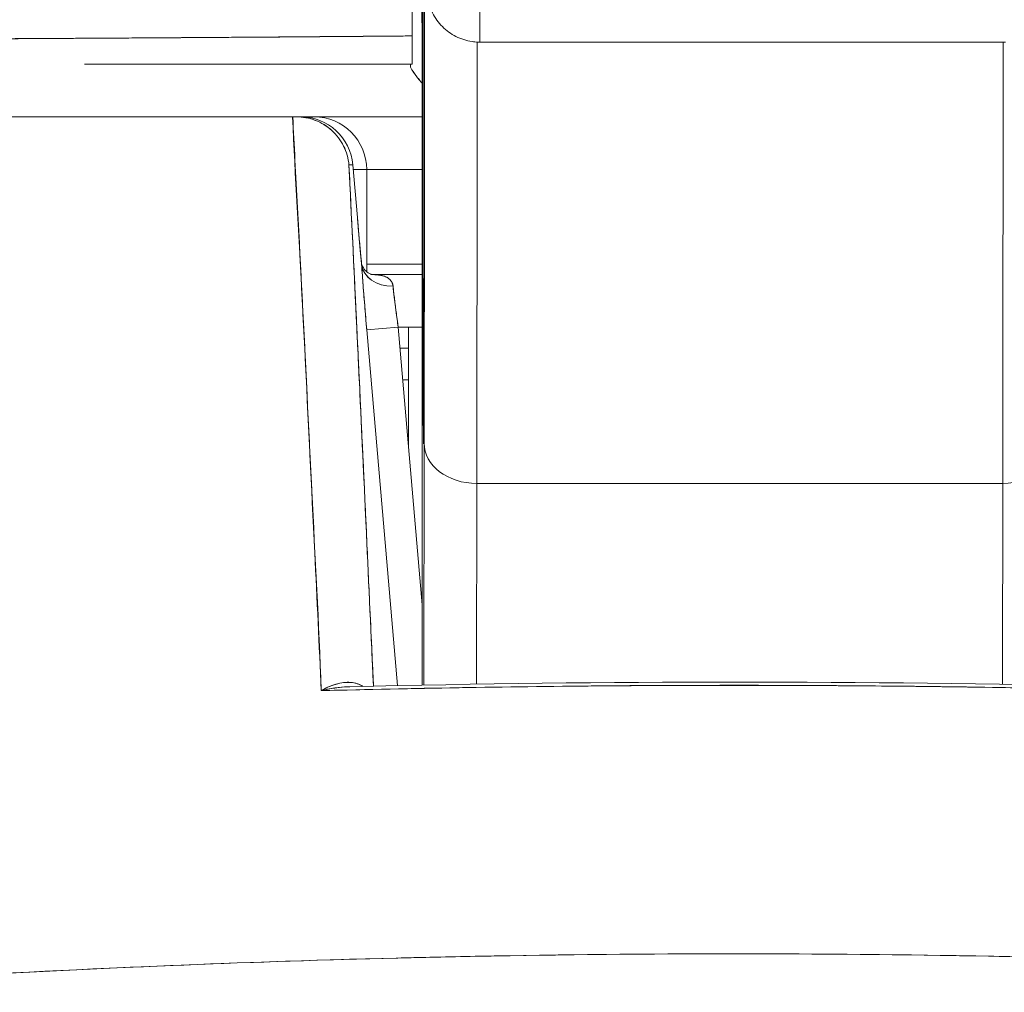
# Model space of a CAD drawing. Header units: inches. Extents: x 15 to 424, y 13 to 263.
# Tile 10 of 125: x 142.95 to 143.319, y 77.877 to 78.241. Entities that reach past the tile are written whole.
import ezdxf

# ---------------------------------------------------------------- set-up
doc = ezdxf.new("R2010")
doc.units = ezdxf.units.IN
doc.header["$LTSCALE"] = 26
doc.header["$MEASUREMENT"] = 0
doc.layers.add('Visible (ANSI)', color=7, linetype='Continuous', lineweight=5)
doc.layers.add('Visible Narrow (ANSI)', color=7, linetype='Continuous', lineweight=5)

msp = doc.modelspace()

# ---------------------------------------------------------------- linework, layer by layer
at = {"layer": 'Visible (ANSI)'}
for p, q in [((143.10101, 78.23011), (143.10073, 78.44064)), ((143.10073, 78.44064), (143.10101, 78.23011)), ((143.10101, 78.23011), (143.10101, 78.23009)), ((143.12259, 78.23229), (143.31944, 78.23229)), ((142.38711, 78.20431), (143.05256, 78.20431)), ((143.05261, 78.20431), (143.054, 78.20431)), ((143.05551, 78.20431), (143.054, 78.20431)), ((143.05424, 78.20431), (143.05551, 78.20431)), ((143.0606, 78.20431), (143.05551, 78.20431)), ((143.10103, 78.20431), (143.0606, 78.20431)), ((143.07512, 78.18632), (143.07366, 78.18632)), ((143.07367, 78.18632), (143.07512, 78.18632)), ((143.07681, 78.16663), (143.07512, 78.18632)), ((143.07512, 78.18632), (143.07681, 78.16663)), ((143.07682, 78.16663), (143.07513, 78.18631)), ((143.05365, 78.18463), (143.05349, 78.18463)), ((143.05365, 78.18463), (143.05349, 78.18463)), ((143.08029, 78.18463), (143.07527, 78.18463)), ((143.08029, 78.14632), (143.08029, 78.18463)), ((143.08029, 78.18463), (143.08029, 78.14632)), ((143.10104, 78.18463), (143.08029, 78.18463)), ((143.05468, 78.16494), (143.05456, 78.16494)), ((143.05456, 78.16494), (143.05468, 78.16494)), ((143.10105, 78.1492), (143.08029, 78.1492)), ((143.05567, 78.14526), (143.0557, 78.14526)), ((143.10104, 78.14526), (143.08223, 78.14526)), ((143.08223, 78.14526), (143.10104, 78.14526)), ((143.09055, 78.13738), (143.09055, 78.13738)), ((143.10103, 78.09206), (143.10104, 78.13751)), ((143.10104, 78.13751), (143.10103, 78.09206)), ((143.10104, 78.13752), (143.10104, 78.13751)), ((143.09209, 78.12557), (143.08032, 78.12456)), ((143.08032, 78.12456), (143.09209, 78.12557)), ((143.08032, 78.12456), (143.0918, 77.99135)), ((143.0918, 77.99135), (143.08032, 78.12456)), ((143.10104, 78.12557), (143.09209, 78.12557)), ((143.09209, 78.12557), (143.10104, 78.02162)), ((143.09596, 78.12557), (143.09596, 78.08065)), ((143.08091, 78.1177), (143.08091, 78.1177)), ((143.09276, 78.1177), (143.09596, 78.1177)), ((143.08193, 78.10589), (143.08193, 78.10589)), ((143.09596, 78.10589), (143.09378, 78.10589)), ((143.10181, 78.08212), (143.10167, 77.99155)), ((143.10167, 77.99155), (143.10181, 78.08212)), ((143.08532, 78.06652), (143.08532, 78.06652)), ((143.1214, 77.9919), (143.12151, 78.06705)), ((143.12151, 78.06705), (143.1214, 77.9919)), ((143.31836, 78.06705), (143.12151, 78.06705)), ((143.12151, 78.06705), (143.31836, 78.06705)), ((143.31825, 77.99184), (143.31836, 78.06705)), ((143.31836, 78.06705), (143.31825, 77.99184)), ((143.08702, 78.04683), (143.08702, 78.04683))]:
    msp.add_line(p, q, dxfattribs=at)
for centre, start in [((143.05551, 78.18463), 4.9075), ((143.0606, 78.18463), 0), ((143.0606, 78.18463), 0)]:
    msp.add_arc(centre, 0.01969, start, 90, dxfattribs=at)
for centre, major_axis, ratio, start_param, end_param in [((143.10157, 78.3082), (0, -0.22638), 0.001274, 2.793103, 5.934696), ((143.10157, 78.3082), (0, 0.22638), 0.001274, 2.793103, 5.934696), ((143.12259, 78.30316), (0, -0.07087), 0.001274, 0, 2.662266), ((143.12259, 78.30316), (0, -0.07087), 0.001274, 0, 2.662266), ((143.10157, 78.3082), (0, 0.29528), 0.001274, 3.840301, 4.610219), ((143.09737, 78.22552), (-0.00001, -0.12692), 0.000199, 4.592628, 4.640753), ((143.09733, 78.23581), (0, -0.01181), 0.001261, 6.283181, 7.752081), ((143.10092, 78.15927), (0, -0.09843), 0.001274, 1.347882, 2.374224), ((143.12125, 78.3082), (0, 0.31496), 0.001274, 3.840297, 4.469054), ((143.12125, 78.3082), (0, -0.31496), 0.001274, 0.698708, 1.327456), ((143.3181, 78.3082), (0, 0.31496), 0.001274, 3.840301, 4.468974), ((143.3181, 78.3082), (0, -0.31496), 0.001274, 0.698705, 1.327386), ((143.09669, 78.20322), (0, 0.02078), 0.001274, 0.000081, 0.261519), ((143.05437, 78.20435), (0.00659, 0), 0.006028, 4.442174, 4.655539), ((143.05551, 78.18463), (0, 0.01969), 0.201429, 6.269696, 6.283185), ((143.05551, 78.18463), (-0.00169, 0.01961), 0.999886, 4.712389, 6.197248), ((143.05551, 78.18463), (0, 0.01968), 0.999885, 4.798326, 6.283185), ((143.0606, 78.18463), (0, 0.01969), 0.242424, 0, 0.209664), ((143.0572, 78.16494), (-0.01961, -0.00168), 0.0174, 2.663738, 2.66376), ((143.0572, 78.16494), (0.01961, 0.00168), 0.017492, 5.805319, 5.805341), ((143.0572, 78.16494), (0.01961, 0.00168), 0.017406, 0.000005, 0.014716), ((143.0572, 78.16494), (0.01961, 0.00168), 0.017501, 6.283182, 6.298323), ((143.09015, 78.1501), (-0.01178, -0.00079), 0.778078, 0.024234, 1.518452), ((143.09015, 78.1501), (-0.01178, -0.00079), 0.778063, 0.02644, 1.518543), ((143.09257, 78.12555), (0.00272, -0.01971), 0.023858, 3.81626, 4.707984), ((143.12115, 78.09543), (-0.01968, -0.00007), 0.939889, 6.135218, 6.279456), ((143.12115, 78.09543), (-0.01968, -0.00007), 0.939889, 6.135218, 6.279456), ((143.10115, 78.0703), (0, -0.09843), 0.001274, 4.489474, 5.640098), ((143.12149, 78.08212), (-0.01969, 0.00003), 0.765673, 0.00198, 1.572776), ((143.12149, 78.08212), (-0.01969, 0.00003), 0.765673, 0.00198, 1.572776), ((143.31834, 78.08212), (0.01969, -0.00003), 0.765673, 4.714369, 6.285165), ((143.31834, 78.08212), (0.01969, -0.00003), 0.765673, 4.714369, 6.285165), ((143.00155, 77.88624), (0.01968, 0), 0.93917, 0.048, 0.048199), ((143.00155, 77.88624), (0.01969, 0), 0.93917, 0.048014, 0.048213)]:
    msp.add_ellipse(centre, major_axis=major_axis, ratio=ratio, start_param=start_param, end_param=end_param, dxfattribs=at)
for points, knots in [([(143.10147, 78.09543), (143.10145, 78.10025), (143.10143, 78.10617), (143.10142, 78.11323), (143.1014, 78.12029), (143.10139, 78.1285), (143.10138, 78.13768), (143.10136, 78.14686), (143.10135, 78.157), (143.10134, 78.16794), (143.10133, 78.17888), (143.10132, 78.19063), (143.10131, 78.20298), (143.1013, 78.21534), (143.1013, 78.22829), (143.10129, 78.24162), (143.10129, 78.25495), (143.10128, 78.26867), (143.10128, 78.28253), (143.10128, 78.29639), (143.10128, 78.31039), (143.10128, 78.32431), (143.10128, 78.33822), (143.10128, 78.35204), (143.10129, 78.36554), (143.10129, 78.37903), (143.1013, 78.3922), (143.10131, 78.40481), (143.10131, 78.41743), (143.10132, 78.42949), (143.10133, 78.4408), (143.10134, 78.4521), (143.10135, 78.46265), (143.10137, 78.47226), (143.10138, 78.48188), (143.10139, 78.49055), (143.10141, 78.49814), (143.10142, 78.50573), (143.10144, 78.51224), (143.10146, 78.51754), (143.10147, 78.52285), (143.10149, 78.52696), (143.10151, 78.52981), (143.10152, 78.53266), (143.10154, 78.53424), (143.10156, 78.53453), (143.10158, 78.53482), (143.1016, 78.53381), (143.10161, 78.53154), (143.10163, 78.52928), (143.10165, 78.52576), (143.10166, 78.52097)], [0, 0, 0, 0, 0.058824, 0.058824, 0.058824, 0.117647, 0.117647, 0.117647, 0.176471, 0.176471, 0.176471, 0.235294, 0.235294, 0.235294, 0.294118, 0.294118, 0.294118, 0.352941, 0.352941, 0.352941, 0.411765, 0.411765, 0.411765, 0.470588, 0.470588, 0.470588, 0.529412, 0.529412, 0.529412, 0.588235, 0.588235, 0.588235, 0.647059, 0.647059, 0.647059, 0.705882, 0.705882, 0.705882, 0.764706, 0.764706, 0.764706, 0.823529, 0.823529, 0.823529, 0.882353, 0.882353, 0.882353, 0.941176, 0.941176, 0.941176, 1, 1, 1, 1]), ([(143.10166, 78.52097), (143.10168, 78.51615), (143.1017, 78.51024), (143.10171, 78.50318), (143.10173, 78.49612), (143.10174, 78.4879), (143.10176, 78.47873), (143.10177, 78.46955), (143.10178, 78.45941), (143.10179, 78.44847), (143.1018, 78.43752), (143.10181, 78.42577), (143.10182, 78.41342), (143.10183, 78.40107), (143.10184, 78.38812), (143.10184, 78.37479), (143.10185, 78.36145), (143.10185, 78.34774), (143.10185, 78.33388), (143.10185, 78.32002), (143.10185, 78.30602), (143.10185, 78.2921), (143.10185, 78.27819), (143.10185, 78.26437), (143.10185, 78.25087), (143.10184, 78.23738), (143.10183, 78.22421), (143.10183, 78.21159), (143.10182, 78.19898), (143.10181, 78.18691), (143.1018, 78.17561), (143.10179, 78.1643), (143.10178, 78.15375), (143.10176, 78.14414), (143.10175, 78.13453), (143.10174, 78.12586), (143.10172, 78.11827), (143.10171, 78.11068), (143.10169, 78.10417), (143.10168, 78.09886), (143.10166, 78.09355), (143.10164, 78.08944), (143.10162, 78.08659), (143.10161, 78.08375), (143.10159, 78.08216), (143.10157, 78.08187), (143.10155, 78.08159), (143.10154, 78.0826), (143.10152, 78.08486), (143.1015, 78.08713), (143.10148, 78.09065), (143.10147, 78.09543)], [0, 0, 0, 0, 0.058824, 0.058824, 0.058824, 0.117647, 0.117647, 0.117647, 0.176471, 0.176471, 0.176471, 0.235294, 0.235294, 0.235294, 0.294118, 0.294118, 0.294118, 0.352941, 0.352941, 0.352941, 0.411765, 0.411765, 0.411765, 0.470588, 0.470588, 0.470588, 0.529412, 0.529412, 0.529412, 0.588235, 0.588235, 0.588235, 0.647059, 0.647059, 0.647059, 0.705882, 0.705882, 0.705882, 0.764706, 0.764706, 0.764706, 0.823529, 0.823529, 0.823529, 0.882353, 0.882353, 0.882353, 0.941176, 0.941176, 0.941176, 1, 1, 1, 1]), ([(143.10159, 78.08261), (143.10159, 78.08261), (143.10159, 78.08284), (143.10161, 78.08417), (143.10162, 78.08624), (143.10167, 78.0949), (143.10169, 78.10413), (143.10174, 78.12891), (143.10177, 78.14507), (143.10181, 78.18197), (143.10182, 78.20318), (143.10185, 78.24792), (143.10185, 78.27201), (143.10186, 78.32002), (143.10185, 78.34453), (143.10184, 78.39091), (143.10182, 78.41336), (143.10179, 78.45341), (143.10177, 78.47152), (143.10172, 78.501), (143.10169, 78.51281), (143.10166, 78.5209)], [0.095515, 0.095515, 0.095515, 0.095515, 0.123841, 0.123841, 0.213853, 0.213853, 0.387934, 0.387934, 0.570542, 0.570542, 0.753617, 0.753617, 0.936769, 0.936769, 1.119942, 1.119942, 1.303116, 1.303116, 1.486277, 1.486277, 1.667352, 1.667352, 1.667352, 1.667352]), ([(143.09741, 78.43362), (143.0974, 78.41305), (143.09739, 78.39219), (143.09738, 78.37099), (143.09737, 78.34978), (143.09736, 78.32823), (143.09736, 78.30649), (143.09735, 78.28475), (143.09735, 78.26284), (143.09735, 78.24069)], [0, 0, 0, 0, 0.333333, 0.333333, 0.333333, 0.666667, 0.666667, 0.666667, 1, 1, 1, 1]), ([(143.10181, 78.08212), (143.10182, 78.0919), (143.10184, 78.10244), (143.10185, 78.11384), (143.10186, 78.12523), (143.10187, 78.13747), (143.10188, 78.15031), (143.10189, 78.16315), (143.1019, 78.1766), (143.10191, 78.19055), (143.10192, 78.2045), (143.10193, 78.21896), (143.10193, 78.23359), (143.10193, 78.24821), (143.10194, 78.26301), (143.10194, 78.27809)], [0, 0, 0, 0, 0.2, 0.2, 0.2, 0.4, 0.4, 0.4, 0.6, 0.6, 0.6, 0.8, 0.8, 0.8, 1, 1, 1, 1]), ([(143.12259, 78.23229), (143.12235, 78.23229), (143.12212, 78.2323), (143.12116, 78.23233), (143.12045, 78.2324), (143.11765, 78.23281), (143.11557, 78.23346), (143.11181, 78.23537), (143.11008, 78.23664), (143.10714, 78.2396), (143.10589, 78.24135), (143.1045, 78.24415), (143.10411, 78.24511), (143.10349, 78.24709), (143.10326, 78.24811), (143.10306, 78.24949), (143.10302, 78.24986), (143.10296, 78.25044), (143.10295, 78.25066), (143.10293, 78.251), (143.10292, 78.25112), (143.10292, 78.25131), (143.10291, 78.25138), (143.10291, 78.25155), (143.10291, 78.25163), (143.1029, 78.25187), (143.1029, 78.252), (143.10289, 78.25263), (143.10289, 78.25327), (143.10288, 78.2551), (143.10288, 78.25628), (143.10288, 78.2577)], [0, 0, 0, 0, 0.0018097, 0.0018097, 0.007246, 0.007246, 0.023428, 0.023428, 0.0393511, 0.0393511, 0.0552832, 0.0552832, 0.0631668, 0.0631668, 0.0710789, 0.0710789, 0.0739075, 0.0739075, 0.0758492, 0.0758492, 0.0774606, 0.0774606, 0.0789973, 0.0789973, 0.081828, 0.081828, 0.0894984, 0.0894984, 0.1125569, 0.1125569, 0.1358886, 0.1358886, 0.1358886, 0.1358886]), ([(143.09735, 78.24069), (143.09735, 78.24001), (143.09735, 78.23934), (143.09735, 78.23866), (143.09734, 78.23799), (143.09734, 78.23731), (143.09734, 78.23664), (143.09734, 78.23596), (143.09734, 78.23528), (143.09734, 78.23461)], [0, 0, 0, 0, 0.333333, 0.333333, 0.333333, 0.666667, 0.666667, 0.666667, 1, 1, 1, 1]), ([(142.35892, 78.23692), (142.35902, 78.23688), (142.35932, 78.23684), (142.35982, 78.2368), (142.36036, 78.23676), (142.36112, 78.23671), (142.36212, 78.23667), (142.3631, 78.23662), (142.36431, 78.23658), (142.36573, 78.23654), (142.36714, 78.23649), (142.36875, 78.23645), (142.37059, 78.2364), (142.37106, 78.23639), (142.37154, 78.23638), (142.37204, 78.23637), (142.37345, 78.23633), (142.37498, 78.2363), (142.37661, 78.23627), (142.3788, 78.23622), (142.38119, 78.23617), (142.38378, 78.23613), (142.38654, 78.23608), (142.38952, 78.23603), (142.39271, 78.23598), (142.39622, 78.23592), (142.39999, 78.23587), (142.40402, 78.23581), (142.40547, 78.23579), (142.40695, 78.23577), (142.40847, 78.23575), (142.4114, 78.23571), (142.41446, 78.23567), (142.41764, 78.23564), (142.4227, 78.23557), (142.42808, 78.23551), (142.43375, 78.23545), (142.43968, 78.23538), (142.44594, 78.23532), (142.45252, 78.23525), (142.45715, 78.23521), (142.46194, 78.23516), (142.46688, 78.23512), (142.46927, 78.2351), (142.47169, 78.23507), (142.47414, 78.23505), (142.482, 78.23498), (142.49021, 78.23491), (142.49875, 78.23484), (142.50758, 78.23477), (142.51676, 78.23471), (142.52628, 78.23464), (142.53234, 78.2346), (142.53853, 78.23456), (142.54485, 78.23453), (142.54756, 78.23451), (142.5503, 78.2345), (142.55306, 78.23448), (142.56112, 78.23444), (142.56938, 78.2344), (142.57787, 78.23435), (142.58551, 78.23432), (142.59333, 78.23428), (142.60136, 78.23425), (142.60888, 78.23421), (142.61658, 78.23418), (142.62447, 78.23414), (142.62967, 78.23412), (142.63495, 78.2341), (142.64032, 78.23407), (142.64294, 78.23406), (142.64558, 78.23405), (142.64823, 78.23404), (142.65635, 78.234), (142.66463, 78.23396), (142.67304, 78.23392), (142.68164, 78.23388), (142.69037, 78.23384), (142.69916, 78.2338), (142.70838, 78.23376), (142.71767, 78.23372), (142.72696, 78.23367), (142.7354, 78.23364), (142.74383, 78.2336), (142.75222, 78.23356), (142.75309, 78.23356), (142.75395, 78.23355), (142.75482, 78.23355), (142.76321, 78.23351), (142.77156, 78.23348), (142.77986, 78.23345), (142.78743, 78.23342), (142.79496, 78.23339), (142.80244, 78.23337), (142.80923, 78.23335), (142.81599, 78.23333), (142.82271, 78.23331), (142.82878, 78.2333), (142.83483, 78.23329), (142.84085, 78.23328), (142.8463, 78.23328), (142.85174, 78.23327), (142.85716, 78.23327), (142.85909, 78.23327), (142.86102, 78.23327), (142.86294, 78.23327), (142.86602, 78.23327), (142.86909, 78.23327), (142.87216, 78.23328), (142.87693, 78.23328), (142.88169, 78.23329), (142.88646, 78.2333), (142.89121, 78.23332), (142.89596, 78.23333), (142.90073, 78.23335), (142.90569, 78.23336), (142.91067, 78.23338), (142.91568, 78.23341), (142.9211, 78.23343), (142.92654, 78.23346), (142.93203, 78.23349), (142.93793, 78.23352), (142.94388, 78.23355), (142.9499, 78.23358), (142.95541, 78.23362), (142.96097, 78.23365), (142.96661, 78.23368), (142.96869, 78.23369), (142.97079, 78.23371), (142.97289, 78.23372), (142.97569, 78.23374), (142.97851, 78.23375), (142.98135, 78.23377), (142.98572, 78.2338), (142.99014, 78.23382), (142.99459, 78.23385), (142.99862, 78.23388), (143.00268, 78.2339), (143.00678, 78.23393), (143.01052, 78.23396), (143.01428, 78.23398), (143.01806, 78.23401), (143.02153, 78.23403), (143.02502, 78.23405), (143.02853, 78.23408), (143.03176, 78.2341), (143.035, 78.23412), (143.03825, 78.23415), (143.04126, 78.23417), (143.04428, 78.23419), (143.04731, 78.23421), (143.05012, 78.23423), (143.05293, 78.23426), (143.05576, 78.23428), (143.0584, 78.2343), (143.06104, 78.23432), (143.06369, 78.23434), (143.06617, 78.23436), (143.06866, 78.23438), (143.07115, 78.23439), (143.07347, 78.23441), (143.0758, 78.23443), (143.07813, 78.23445), (143.08029, 78.23447), (143.08246, 78.23449), (143.08462, 78.2345), (143.08661, 78.23452), (143.0886, 78.23454), (143.09059, 78.23455), (143.09239, 78.23457), (143.09419, 78.23458), (143.09599, 78.2346), (143.09644, 78.2346), (143.09689, 78.2346), (143.09734, 78.23461)], [0, 0, 0, 0, 0.025215, 0.025215, 0.025215, 0.052019, 0.052019, 0.052019, 0.078475, 0.078475, 0.078475, 0.104458, 0.104458, 0.104458, 0.111111, 0.111111, 0.111111, 0.130002, 0.130002, 0.130002, 0.155281, 0.155281, 0.155281, 0.182167, 0.182167, 0.182167, 0.211639, 0.211639, 0.211639, 0.222222, 0.222222, 0.222222, 0.242719, 0.242719, 0.242719, 0.275303, 0.275303, 0.275303, 0.309372, 0.309372, 0.309372, 0.333333, 0.333333, 0.333333, 0.34491, 0.34491, 0.34491, 0.381911, 0.381911, 0.381911, 0.420108, 0.420108, 0.420108, 0.444444, 0.444444, 0.444444, 0.45489, 0.45489, 0.45489, 0.485385, 0.485385, 0.485385, 0.512843, 0.512843, 0.512843, 0.5386, 0.5386, 0.5386, 0.555556, 0.555556, 0.555556, 0.563824, 0.563824, 0.563824, 0.589065, 0.589065, 0.589065, 0.614921, 0.614921, 0.614921, 0.642049, 0.642049, 0.642049, 0.666667, 0.666667, 0.666667, 0.669208, 0.669208, 0.669208, 0.693865, 0.693865, 0.693865, 0.716345, 0.716345, 0.716345, 0.736729, 0.736729, 0.736729, 0.755149, 0.755149, 0.755149, 0.771835, 0.771835, 0.771835, 0.777778, 0.777778, 0.777778, 0.787269, 0.787269, 0.787269, 0.80203, 0.80203, 0.80203, 0.816729, 0.816729, 0.816729, 0.83205, 0.83205, 0.83205, 0.848651, 0.848651, 0.848651, 0.866499, 0.866499, 0.866499, 0.882849, 0.882849, 0.882849, 0.888889, 0.888889, 0.888889, 0.896936, 0.896936, 0.896936, 0.909337, 0.909337, 0.909337, 0.920569, 0.920569, 0.920569, 0.930826, 0.930826, 0.930826, 0.940227, 0.940227, 0.940227, 0.948872, 0.948872, 0.948872, 0.956852, 0.956852, 0.956852, 0.964251, 0.964251, 0.964251, 0.971144, 0.971144, 0.971144, 0.977589, 0.977589, 0.977589, 0.983597, 0.983597, 0.983597, 0.989157, 0.989157, 0.989157, 0.994249, 0.994249, 0.994249, 0.998848, 0.998848, 0.998848, 1, 1, 1, 1]), ([(143.09734, 78.23461), (143.08839, 78.23452), (143.0779, 78.23443), (143.06681, 78.23435), (143.06137, 78.2343), (143.05578, 78.23426), (143.05016, 78.23422), (143.04854, 78.23421), (143.04693, 78.2342), (143.04531, 78.23419), (143.03732, 78.23413), (143.02924, 78.23408), (143.02101, 78.23402), (143.01325, 78.23397), (143.00535, 78.23392), (142.99722, 78.23386), (142.99619, 78.23386), (142.99516, 78.23385), (142.99413, 78.23385), (142.98469, 78.23379), (142.97498, 78.23373), (142.96501, 78.23367), (142.95643, 78.23363), (142.94766, 78.23358), (142.93874, 78.23353), (142.9372, 78.23352), (142.93565, 78.23352), (142.9341, 78.23351), (142.92368, 78.23345), (142.91301, 78.2334), (142.9022, 78.23335), (142.89328, 78.23332), (142.88426, 78.23329), (142.87506, 78.23328), (142.87335, 78.23328), (142.87163, 78.23328), (142.86991, 78.23328), (142.85912, 78.23327), (142.84816, 78.23327), (142.83698, 78.23329), (142.82699, 78.23331), (142.81684, 78.23333), (142.80657, 78.23335), (142.80542, 78.23336), (142.80427, 78.23336), (142.80312, 78.23336), (142.79176, 78.2334), (142.78023, 78.23344), (142.76858, 78.23349), (142.75714, 78.23354), (142.74559, 78.23359), (142.73391, 78.23365), (142.72216, 78.23372), (142.71033, 78.23378), (142.69834, 78.23383), (142.68658, 78.23389), (142.67465, 78.23394), (142.66267, 78.23399), (142.6611, 78.234), (142.65954, 78.234), (142.65798, 78.23401), (142.64784, 78.23404), (142.63763, 78.23408), (142.62743, 78.23412), (142.61608, 78.23416), (142.60473, 78.23421), (142.59344, 78.23426), (142.58904, 78.23428), (142.58465, 78.23431), (142.58028, 78.23433), (142.57387, 78.23436), (142.56749, 78.2344), (142.56114, 78.23444), (142.54199, 78.23455), (142.52306, 78.23467), (142.50447, 78.2348), (142.5039, 78.23481), (142.50334, 78.23481), (142.50277, 78.23482), (142.4857, 78.23494), (142.46904, 78.23509), (142.45404, 78.23524), (142.44781, 78.2353), (142.44187, 78.23536), (142.43626, 78.23542), (142.42889, 78.2355), (142.42209, 78.23558), (142.41588, 78.23566), (142.40559, 78.23579), (142.39694, 78.23591), (142.38986, 78.23602), (142.38938, 78.23603), (142.3889, 78.23604), (142.38843, 78.23605), (142.38095, 78.23617), (142.37527, 78.23628), (142.3709, 78.23639), (142.36912, 78.23643), (142.36756, 78.23648), (142.36621, 78.23652), (142.36436, 78.23658), (142.36289, 78.23665), (142.36178, 78.2367), (142.35995, 78.23679), (142.35909, 78.23687), (142.35892, 78.23692)], [0, 0, 0, 0, 0.051587, 0.051587, 0.051587, 0.076923, 0.076923, 0.076923, 0.084185, 0.084185, 0.084185, 0.12001, 0.12001, 0.12001, 0.153846, 0.153846, 0.153846, 0.158111, 0.158111, 0.158111, 0.197166, 0.197166, 0.197166, 0.230769, 0.230769, 0.230769, 0.236582, 0.236582, 0.236582, 0.275566, 0.275566, 0.275566, 0.307692, 0.307692, 0.307692, 0.313667, 0.313667, 0.313667, 0.351144, 0.351144, 0.351144, 0.384615, 0.384615, 0.384615, 0.388358, 0.388358, 0.388358, 0.425269, 0.425269, 0.425269, 0.461538, 0.461538, 0.461538, 0.498022, 0.498022, 0.498022, 0.533802, 0.533802, 0.533802, 0.538462, 0.538462, 0.538462, 0.568677, 0.568677, 0.568677, 0.602294, 0.602294, 0.602294, 0.615385, 0.615385, 0.615385, 0.634551, 0.634551, 0.634551, 0.692308, 0.692308, 0.692308, 0.694069, 0.694069, 0.694069, 0.747191, 0.747191, 0.747191, 0.769231, 0.769231, 0.769231, 0.798153, 0.798153, 0.798153, 0.846154, 0.846154, 0.846154, 0.849449, 0.849449, 0.849449, 0.901739, 0.901739, 0.901739, 0.923077, 0.923077, 0.923077, 0.952173, 0.952173, 0.952173, 1, 1, 1, 1]), ([(143.09734, 78.23461), (143.09734, 78.23259), (143.09734, 78.23085), (143.09734, 78.22927), (143.09734, 78.22769), (143.09734, 78.22628), (143.09734, 78.22537), (143.09733, 78.22445), (143.09733, 78.22403), (143.09733, 78.224)], [0, 0, 0, 0, 0.333333, 0.333333, 0.333333, 0.666667, 0.666667, 0.666667, 1, 1, 1, 1]), ([(143.10101, 78.23011), (143.10101, 78.22537), (143.10102, 78.22025), (143.10102, 78.21471), (143.10103, 78.20916), (143.10103, 78.20319), (143.10104, 78.19696), (143.10104, 78.19073), (143.10104, 78.18425), (143.10104, 78.17762), (143.10105, 78.171), (143.10105, 78.16423), (143.10105, 78.15752), (143.10105, 78.15081), (143.10104, 78.14416), (143.10104, 78.13751)], [0, 0, 0, 0, 0.2, 0.2, 0.2, 0.4, 0.4, 0.4, 0.6, 0.6, 0.6, 0.8, 0.8, 0.8, 1, 1, 1, 1]), ([(143.09668, 78.22329), (143.09669, 78.22345), (143.09669, 78.22358), (143.09669, 78.22368), (143.09669, 78.22379), (143.09669, 78.22387), (143.09669, 78.22392), (143.09669, 78.22397), (143.09669, 78.224), (143.09669, 78.224)], [0, 0, 0, 0, 0.333333, 0.333333, 0.333333, 0.666667, 0.666667, 0.666667, 1, 1, 1, 1]), ([(143.09668, 78.22329), (143.09668, 78.22287), (143.09701, 78.2222), (143.09763, 78.22129), (143.09825, 78.22037), (143.09917, 78.21919), (143.10027, 78.21783), (143.10051, 78.21752), (143.10076, 78.21721), (143.10102, 78.21689)], [0, 0, 0, 0, 0.25, 0.25, 0.25, 0.5, 0.5, 0.5, 0.555362, 0.555362, 0.555362, 0.555362]), ([(143.10102, 78.21689), (143.10077, 78.21721), (143.10052, 78.21751), (143.10028, 78.21781), (143.09918, 78.21918), (143.09826, 78.22036), (143.09764, 78.22128), (143.09702, 78.22219), (143.0967, 78.22285), (143.09668, 78.22329)], [0.4459045, 0.4459045, 0.4459045, 0.4459045, 0.5, 0.5, 0.5, 0.75, 0.75, 0.75, 1, 1, 1, 1]), ([(143.05261, 78.20431), (143.00386, 78.20431), (142.95653, 78.20431), (142.91036, 78.20431), (142.86418, 78.20431), (142.81914, 78.20431), (142.77613, 78.20431), (142.73312, 78.20431), (142.69213, 78.20431), (142.65364, 78.20431), (142.61516, 78.20431), (142.57917, 78.20431), (142.54614, 78.20431), (142.51311, 78.20431), (142.48305, 78.20431), (142.45648, 78.20431), (142.42991, 78.20431), (142.40685, 78.20431), (142.38711, 78.20431)], [0, 0, 0, 0, 0.166667, 0.166667, 0.166667, 0.333333, 0.333333, 0.333333, 0.5, 0.5, 0.5, 0.666667, 0.666667, 0.666667, 0.833333, 0.833333, 0.833333, 1, 1, 1, 1]), ([(143.06331, 77.98948), (143.06237, 78.01479), (143.06098, 78.03971), (143.05975, 78.06414), (143.05852, 78.08857), (143.05744, 78.1125), (143.05619, 78.13589), (143.05493, 78.15928), (143.05349, 78.18212), (143.05256, 78.20431)], [0, 0, 0, 0, 0.333333, 0.333333, 0.333333, 0.666667, 0.666667, 0.666667, 1, 1, 1, 1]), ([(143.06331, 77.98948), (143.06252, 78.00649), (143.0617, 78.02369), (143.06086, 78.0411), (143.05966, 78.06613), (143.05841, 78.09157), (143.05711, 78.11739), (143.05594, 78.14071), (143.05472, 78.16435), (143.05346, 78.18826), (143.05318, 78.1936), (143.0529, 78.19895), (143.05261, 78.20431)], [0, 0, 0, 0, 0.248384, 0.248384, 0.248384, 0.605524, 0.605524, 0.605524, 0.928029, 0.928029, 0.928029, 1, 1, 1, 1]), ([(143.07366, 78.18632), (143.07344, 78.18878), (143.07276, 78.19119), (143.07166, 78.19339), (143.07056, 78.19559), (143.06905, 78.19757), (143.06724, 78.19921), (143.06543, 78.20084), (143.06332, 78.20213), (143.06106, 78.203), (143.05881, 78.20387), (143.0564, 78.20431), (143.054, 78.20431)], [0, 0, 0, 0, 0.25, 0.25, 0.25, 0.5, 0.5, 0.5, 0.75, 0.75, 0.75, 1, 1, 1, 1]), ([(143.054, 78.20431), (143.05634, 78.20431), (143.0588, 78.20387), (143.06108, 78.203), (143.06335, 78.20212), (143.06545, 78.20083), (143.06726, 78.19919), (143.06906, 78.19756), (143.07056, 78.19559), (143.07166, 78.19338), (143.07277, 78.19117), (143.07345, 78.18872), (143.07366, 78.18632)], [0, 0, 0, 0, 0.25, 0.25, 0.25, 0.5, 0.5, 0.5, 0.75, 0.75, 0.75, 1, 1, 1, 1]), ([(143.07366, 78.18632), (143.0739, 78.18143), (143.07414, 78.17657), (143.07437, 78.17173), (143.0753, 78.15257), (143.07619, 78.13382), (143.07706, 78.11552), (143.0773, 78.11057), (143.07753, 78.10566), (143.07776, 78.10077), (143.0786, 78.08301), (143.07941, 78.06565), (143.08019, 78.04862), (143.08057, 78.04046), (143.08094, 78.03239), (143.08131, 78.02438), (143.08182, 78.01315), (143.08232, 78.00208), (143.08282, 77.99116)], [0, 0, 0, 0, 0.0671961, 0.0671961, 0.0671961, 0.3333333, 0.3333333, 0.3333333, 0.4052229, 0.4052229, 0.4052229, 0.6666667, 0.6666667, 0.6666667, 0.7918395, 0.7918395, 0.7918395, 0.9675098, 0.9675098, 0.9675098, 0.9675098]), ([(143.07367, 78.18632), (143.07484, 78.16208), (143.07597, 78.13847), (143.07706, 78.11554), (143.07815, 78.09261), (143.07919, 78.07036), (143.08019, 78.04864), (143.0811, 78.02904), (143.08197, 78.00986), (143.08282, 77.99116)], [0, 0, 0, 0, 0.3333333, 0.3333333, 0.3333333, 0.6666667, 0.6666667, 0.6666667, 0.9675142, 0.9675142, 0.9675142, 0.9675142]), ([(143.08029, 78.18463), (143.08029, 78.18469), (143.07986, 78.18463), (143.07902, 78.18462), (143.07819, 78.18461), (143.07691, 78.18464), (143.07532, 78.18464), (143.0753, 78.18464), (143.07529, 78.18464), (143.07527, 78.18464)], [0, 0, 0, 0, 0.2, 0.2, 0.2, 0.4, 0.4, 0.4, 0.4019033, 0.4019033, 0.4019033, 0.4019033]), ([(143.07839, 78.14909), (143.07826, 78.15042), (143.07813, 78.15179), (143.07801, 78.15319), (143.07796, 78.15368), (143.07792, 78.15418), (143.07787, 78.15467), (143.0777, 78.15659), (143.07752, 78.15856), (143.07734, 78.16056), (143.07722, 78.16193), (143.0771, 78.16331), (143.07698, 78.16471), (143.07693, 78.16535), (143.07687, 78.16599), (143.07681, 78.16663)], [0, 0, 0, 0, 0.246649, 0.246649, 0.246649, 0.333333, 0.333333, 0.333333, 0.666667, 0.666667, 0.666667, 0.894856, 0.894856, 0.894856, 1, 1, 1, 1]), ([(143.07839, 78.14909), (143.07821, 78.15093), (143.07804, 78.1528), (143.07787, 78.15471), (143.07769, 78.15662), (143.07752, 78.15856), (143.07734, 78.16055), (143.07717, 78.16253), (143.07699, 78.16456), (143.07681, 78.16663)], [0, 0, 0, 0, 0.333333, 0.333333, 0.333333, 0.666667, 0.666667, 0.666667, 1, 1, 1, 1]), ([(143.07682, 78.16663), (143.07717, 78.16247), (143.07755, 78.15825), (143.07806, 78.15261), (143.07821, 78.15095), (143.07836, 78.14935)], [0, 0, 0, 0, 0.03177496, 0.03177496, 0.04538408, 0.04538408, 0.04538408, 0.04538408]), ([(143.07836, 78.14934), (143.07837, 78.14929), (143.07837, 78.14923), (143.07838, 78.14918), (143.07838, 78.14916), (143.07838, 78.14914), (143.07838, 78.14912)], [0.97738111, 0.97738111, 0.97738111, 0.97738111, 0.99205726, 0.99205726, 0.99205726, 0.99727724, 0.99727724, 0.99727724, 0.99727724]), ([(143.07837, 78.14933), (143.07837, 78.14929), (143.07839, 78.14919), (143.0785, 78.14881), (143.07862, 78.14847), (143.07909, 78.14761), (143.07949, 78.14706), (143.08032, 78.14627), (143.08071, 78.14598), (143.08143, 78.14554), (143.08178, 78.1454), (143.08222, 78.14525), (143.08233, 78.14524), (143.08233, 78.14524)], [0.00220607, 0.00220607, 0.00220607, 0.00220607, 0.00676397, 0.00676397, 0.01367331, 0.01367331, 0.0232304, 0.0232304, 0.0303191, 0.0303191, 0.03762457, 0.03762457, 0.04423364, 0.04423364, 0.04423364, 0.04423364]), ([(143.08032, 78.12456), (143.08005, 78.12775), (143.07979, 78.1308), (143.07955, 78.13377), (143.07931, 78.13674), (143.07908, 78.13964), (143.07888, 78.14222), (143.07868, 78.1448), (143.07852, 78.14706), (143.07839, 78.14909)], [0, 0, 0, 0, 0.333333, 0.333333, 0.333333, 0.666667, 0.666667, 0.666667, 1, 1, 1, 1]), ([(143.07839, 78.14909), (143.07841, 78.14865), (143.07845, 78.14819), (143.07848, 78.14772), (143.07856, 78.14661), (143.07864, 78.1454), (143.07874, 78.14412), (143.07878, 78.1435), (143.07883, 78.14287), (143.07888, 78.14223), (143.07895, 78.14135), (143.07902, 78.14045), (143.07909, 78.13952), (143.07923, 78.13771), (143.07938, 78.13581), (143.07954, 78.13384), (143.07972, 78.13165), (143.07991, 78.12939), (143.0801, 78.1271), (143.08017, 78.12625), (143.08025, 78.12541), (143.08032, 78.12456)], [0.0000951, 0.0000951, 0.0000951, 0.0000951, 0.0748172, 0.0748172, 0.0748172, 0.2498586, 0.2498586, 0.2498586, 0.3333333, 0.3333333, 0.3333333, 0.446037, 0.446037, 0.446037, 0.6655921, 0.6655921, 0.6655921, 0.9099218, 0.9099218, 0.9099218, 1, 1, 1, 1]), ([(143.09015, 78.1409), (143.09009, 78.14144), (143.08996, 78.14192), (143.08974, 78.14236), (143.08954, 78.14278), (143.08926, 78.14315), (143.08892, 78.14347), (143.08857, 78.14379), (143.08816, 78.14407), (143.08768, 78.14429), (143.0872, 78.14452), (143.08665, 78.14471), (143.08606, 78.14485), (143.08548, 78.14499), (143.08484, 78.14509), (143.08417, 78.14515), (143.08355, 78.14522), (143.0829, 78.14525), (143.08224, 78.14526)], [0, 0, 0, 0, 0.1694451, 0.1694451, 0.1694451, 0.3306164, 0.3306164, 0.3306164, 0.4926897, 0.4926897, 0.4926897, 0.656163, 0.656163, 0.656163, 0.8193012, 0.8193012, 0.8193012, 0.9715088, 0.9715088, 0.9715088, 0.9715088]), ([(143.09015, 78.1409), (143.09006, 78.14189), (143.08969, 78.14271), (143.08902, 78.14337), (143.08835, 78.14403), (143.08738, 78.14452), (143.08618, 78.14482), (143.08506, 78.1451), (143.08376, 78.14524), (143.08224, 78.14526)], [0, 0, 0, 0, 0.3333333, 0.3333333, 0.3333333, 0.6666667, 0.6666667, 0.6666667, 0.9747363, 0.9747363, 0.9747363, 0.9747363]), ([(143.09209, 78.12557), (143.09181, 78.12754), (143.09155, 78.1295), (143.09131, 78.13137), (143.09107, 78.13323), (143.09084, 78.13501), (143.09065, 78.13662), (143.09045, 78.13824), (143.09029, 78.13968), (143.09015, 78.1409)], [0, 0, 0, 0, 0.333333, 0.333333, 0.333333, 0.666667, 0.666667, 0.666667, 1, 1, 1, 1]), ([(143.10103, 78.09206), (143.10103, 78.0848), (143.10103, 78.07756), (143.10103, 78.07023), (143.10103, 78.0629), (143.10103, 78.0555), (143.10103, 78.0483), (143.10103, 78.0411), (143.10104, 78.03412), (143.10104, 78.02748), (143.10104, 78.02085), (143.10105, 78.01457), (143.10105, 78.00882), (143.10106, 78.00306), (143.10107, 77.99783), (143.10107, 77.99324), (143.10107, 77.99266), (143.10108, 77.9921), (143.10108, 77.99154)], [0, 0, 0, 0, 0.1428571, 0.1428571, 0.1428571, 0.2857143, 0.2857143, 0.2857143, 0.4285714, 0.4285714, 0.4285714, 0.5714286, 0.5714286, 0.5714286, 0.7142857, 0.7142857, 0.7142857, 0.732256, 0.732256, 0.732256, 0.732256]), ([(143.07891, 77.99107), (143.07776, 77.99179), (143.07639, 77.9923), (143.07493, 77.9925), (143.07324, 77.99273), (143.07146, 77.99257), (143.06949, 77.99208), (143.06753, 77.99159), (143.06538, 77.99074), (143.06331, 77.98948)], [0.0445241, 0.0445241, 0.0445241, 0.0445241, 0.3333333, 0.3333333, 0.3333333, 0.6666667, 0.6666667, 0.6666667, 1, 1, 1, 1]), ([(143.07893, 77.99107), (143.07858, 77.9913), (143.07821, 77.9915), (143.07784, 77.99167), (143.07713, 77.992), (143.07639, 77.99223), (143.07564, 77.99238), (143.07481, 77.99254), (143.07396, 77.99261), (143.0731, 77.99259), (143.07215, 77.99257), (143.07118, 77.99245), (143.0702, 77.99225), (143.06913, 77.99202), (143.06804, 77.99168), (143.06694, 77.99125), (143.06574, 77.99078), (143.06453, 77.99018), (143.06331, 77.98948)], [0.0366219, 0.0366219, 0.0366219, 0.0366219, 0.1140411, 0.1140411, 0.1140411, 0.2600291, 0.2600291, 0.2600291, 0.4189958, 0.4189958, 0.4189958, 0.5939821, 0.5939821, 0.5939821, 0.7868988, 0.7868988, 0.7868988, 1, 1, 1, 1]), ([(143.37286, 77.98948), (143.33846, 77.99036), (143.30413, 77.99095), (143.26973, 77.99124), (143.23532, 77.99154), (143.20083, 77.99154), (143.16642, 77.99124), (143.13202, 77.99095), (143.0977, 77.99036), (143.06331, 77.98948)], [0, 0, 0, 0, 0.333333, 0.333333, 0.333333, 0.666667, 0.666667, 0.666667, 1, 1, 1, 1]), ([(143.37286, 77.98948), (143.32102, 77.99082), (143.26913, 77.99148), (143.21724, 77.99148), (143.16591, 77.99147), (143.11458, 77.9908), (143.06331, 77.98948)], [0, 0, 0, 0, 0.502733, 0.502733, 0.502733, 1, 1, 1, 1]), ([(143.06331, 77.98948), (143.06527, 77.98998), (143.0672, 77.99033), (143.06908, 77.99057), (143.07047, 77.99075), (143.07184, 77.99087), (143.07317, 77.99092), (143.07343, 77.99094), (143.07369, 77.99094), (143.07395, 77.99095)], [0, 0, 0, 0, 0.1913802, 0.1913802, 0.1913802, 0.3333333, 0.3333333, 0.3333333, 0.3614991, 0.3614991, 0.3614991, 0.3614991]), ([(143.06332, 77.98948), (143.0668, 77.9903), (143.07007, 77.99079), (143.07316, 77.99092), (143.07342, 77.99094), (143.07369, 77.99094), (143.07395, 77.99095)], [0.0001972, 0.0001972, 0.0001972, 0.0001972, 0.3333333, 0.3333333, 0.3333333, 0.3616367, 0.3616367, 0.3616367, 0.3616367]), ([(142.83309, 77.87654), (142.86596, 77.87896), (142.89881, 77.88109), (142.93155, 77.88291), (142.98522, 77.88589), (143.03861, 77.88804), (143.09139, 77.88936), (143.10125, 77.88961), (143.11108, 77.88983), (143.1209, 77.89001), (143.18518, 77.89125), (143.24876, 77.89126), (143.31303, 77.89006), (143.32359, 77.88986), (143.33417, 77.88963), (143.34477, 77.88936), (143.39698, 77.88806), (143.4498, 77.88594), (143.50288, 77.883), (143.5362, 77.88116), (143.56963, 77.879), (143.60308, 77.87654)], [0, 0, 0, 0, 0.126313, 0.126313, 0.126313, 0.333333, 0.333333, 0.333333, 0.371996, 0.371996, 0.371996, 0.62508, 0.62508, 0.62508, 0.666667, 0.666667, 0.666667, 0.871465, 0.871465, 0.871465, 1, 1, 1, 1]), ([(142.83309, 77.87654), (142.89792, 77.88131), (142.96185, 77.8849), (143.02587, 77.88731), (143.08988, 77.88972), (143.15398, 77.89094), (143.21809, 77.89094), (143.28219, 77.89094), (143.3463, 77.88972), (143.41031, 77.88731), (143.47433, 77.8849), (143.53825, 77.88131), (143.60308, 77.87654)], [0, 0, 0, 0, 0.25, 0.25, 0.25, 0.5, 0.5, 0.5, 0.75, 0.75, 0.75, 1, 1, 1, 1])]:
    msp.add_open_spline(points, degree=3, knots=knots, dxfattribs=at)
for points in [[(143.09729, 78.224), (143.05646, 78.224), (143.01525, 78.224), (142.97471, 78.224)], [(143.0606, 78.20431), (143.0589, 78.20431), (143.05721, 78.20431), (143.05551, 78.20431)], [(143.05551, 78.20431), (143.05554, 78.20431), (143.05556, 78.20431), (143.05558, 78.20431)], [(143.0596, 78.20389), (143.05992, 78.20418), (143.06025, 78.20431), (143.0606, 78.20431)], [(143.07368, 78.18605), (143.07368, 78.18605), (143.07368, 78.18605), (143.07368, 78.18605)], [(143.07368, 78.18605), (143.07368, 78.18605), (143.07368, 78.18605), (143.07368, 78.18605)], [(143.07512, 78.18632), (143.07513, 78.18632), (143.07513, 78.18631), (143.07513, 78.18631)], [(143.07513, 78.18631), (143.07513, 78.18632), (143.07513, 78.18632), (143.07512, 78.18632)], [(143.07527, 78.18463), (143.07552, 78.18464), (143.07576, 78.18464), (143.07599, 78.18464)], [(143.07836, 78.14935), (143.07837, 78.14927), (143.07838, 78.14918), (143.07839, 78.14909)], [(143.09055, 78.13738), (143.09055, 78.13738), (143.09055, 78.13738), (143.09055, 78.13738)], [(143.10103, 78.09206), (143.10103, 78.09207), (143.10103, 78.09207), (143.10103, 78.09207)], [(143.08532, 78.06652), (143.08532, 78.06652), (143.08532, 78.06652), (143.08532, 78.06652)], [(143.07395, 77.99095), (143.16995, 77.99325), (143.26621, 77.99325), (143.36222, 77.99095)], [(143.07933, 77.98987), (143.07933, 77.98987), (143.07933, 77.98987), (143.07933, 77.98987)], [(143.08335, 77.98996), (143.08335, 77.98996), (143.08335, 77.98996), (143.08336, 77.98996)], [(143.08336, 77.98997), (143.08337, 77.98997), (143.08337, 77.98997), (143.08338, 77.98996)], [(143.00661, 77.88655), (143.00661, 77.88655), (143.00661, 77.88655), (143.00661, 77.88655)], [(143.00662, 77.88655), (143.00662, 77.88655), (143.00662, 77.88655), (143.00662, 77.88655)], [(143.02123, 77.88713), (143.02123, 77.88713), (143.02123, 77.88713), (143.02123, 77.88713)], [(143.02123, 77.88713), (143.02123, 77.88713), (143.02123, 77.88713), (143.02123, 77.88713)]]:
    msp.add_open_spline(points, degree=3, dxfattribs=at)
at = {"layer": 'Visible Narrow (ANSI)'}
msp.add_open_spline([(143.10018, 78.21793), (143.0998, 78.21841), (143.09945, 78.21886), (143.09858, 78.21997), (143.0981, 78.22061), (143.0977, 78.22118)], degree=3, knots=[0.03174669, 0.03174669, 0.03174669, 0.03174669, 0.03692833, 0.03692833, 0.0453882, 0.0453882, 0.0453882, 0.0453882], dxfattribs=at)
msp.add_open_spline([(143.10018, 78.21793), (143.0998, 78.21841), (143.09945, 78.21886), (143.09858, 78.21997), (143.0981, 78.22061), (143.0977, 78.22118)], degree=3, knots=[0.03174669, 0.03174669, 0.03174669, 0.03174669, 0.03692833, 0.03692833, 0.0453882, 0.0453882, 0.0453882, 0.0453882], dxfattribs=at)
msp.add_open_spline([(143.10102, 78.21689), (143.10079, 78.21718), (143.10057, 78.21745), (143.10035, 78.21772)], degree=3, dxfattribs=at)
msp.add_open_spline([(143.10102, 78.21689), (143.10079, 78.21718), (143.10057, 78.21745), (143.10035, 78.21772)], degree=3, dxfattribs=at)

doc.saveas('drawing.dxf')
